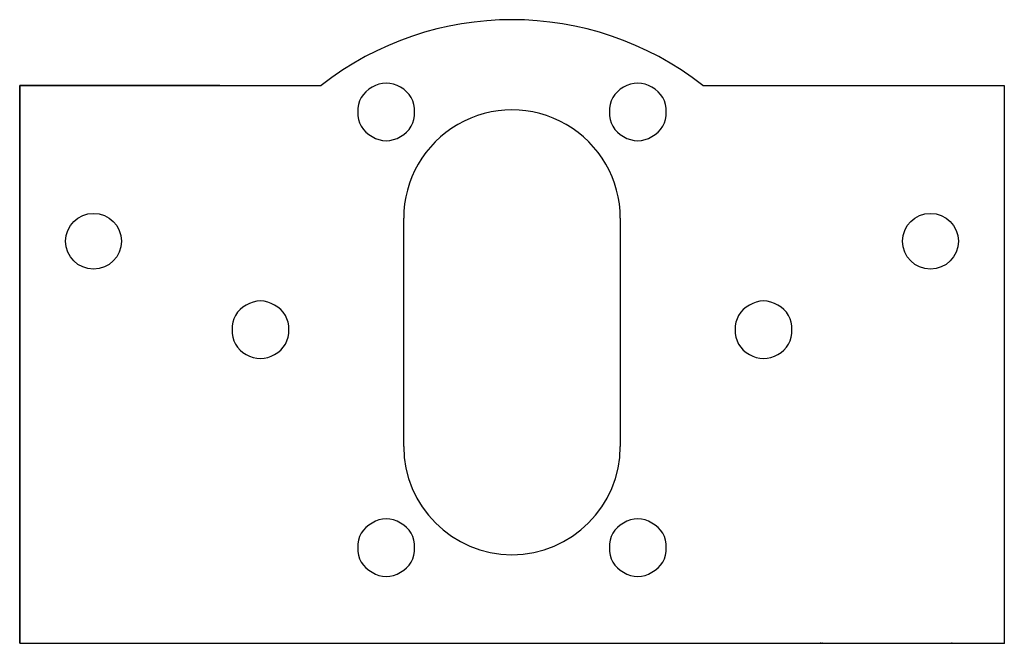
# Model space of a CAD drawing. Header units: centimetres. Extents: x -6 to 0, y 0 to 3.8.
import ezdxf

# ---------------------------------------------------------------- set-up
doc = ezdxf.new("R2010")
doc.units = ezdxf.units.CM
doc.header["$MEASUREMENT"] = 0
for name, color, linetype in [('pololu_motor v2_Sketch1', 7, 'Continuous'), ('pololu_motor v2_Sketch3', 7, 'Continuous'), ('pololu_motor v2_Sketch4', 7, 'Continuous')]:
    doc.layers.add(name, color=color, linetype=linetype)

msp = doc.modelspace()

# ---------------------------------------------------------------- linework, layer by layer
at = {"layer": 'pololu_motor v2_Sketch1'}
for p, q in [((-6, 0, 0.15), (-6, 3.4, 0.15)), ((-6, 3.4, 0.15), (-4.1626, 3.4, 0.15)), ((-6, 3.4, 0.15), (-6, 0, 0.15)), ((-4.78, 3.4, 0.15), (-6, 3.4, 0.15)), ((-1.8374, 3.4, 0.15), (0, 3.4, 0.15)), ((0, 3.4, 0.15), (0, 0, 0.15)), ((-3.66, 1.1999, 0.15), (-3.66, 2.5899, 0.15)), ((-3.66, 1.1999, 0.15), (-3.66, 2.5899, 0.15)), ((-2.34, 2.5899, 0.15), (-2.34, 1.1999, 0.15)), ((-2.34, 2.5899, 0.15), (-2.34, 1.1999, 0.15)), ((-6, 2.1, 0.15), (-6, 0, 0.15)), ((0, 2.1, 0.15), (0, 0, 0.15)), ((-6, 0, 0.15), (-5.55, 0, 0.15)), ((-6, 0, 0.15), (-4.98, 0, 0.15)), ((-6, 0, 0.15), (0, 0, 0.15))]:
    msp.add_line(p, q, dxfattribs=at)
for centre in [(-5.55, 2.45, 0.15), (-0.45, 2.45, 0.15)]:
    msp.add_circle(centre, 0.17, dxfattribs=at)
for centre, radius, start, end in [((-3, 1.9105, 0.15), 1.8895, 52.02759, 127.97241), ((-3, 1.9105, 0.15), 1.8895, 52.02759, 127.97241), ((-3.7799, 3.2458, 0.15), 0.16, 117.22892, 182.77108), ((-3.7799, 3.2458, 0.15), 0.16, 117.22892, 182.77108), ((-3.7665, 3.2535, 0.15), 0.16, 57.22892, 122.77108), ((-3.7665, 3.2535, 0.15), 0.16, 57.22892, 122.77108), ((-3.7531, 3.2458, 0.15), 0.16, 357.22892, 62.77108), ((-3.7531, 3.2458, 0.15), 0.16, 357.22892, 62.77108), ((-2.2469, 3.2458, 0.15), 0.16, 117.22892, 182.77108), ((-2.2469, 3.2458, 0.15), 0.16, 117.22892, 182.77108), ((-2.2335, 3.2535, 0.15), 0.16, 57.22892, 122.77108), ((-2.2335, 3.2535, 0.15), 0.16, 57.22892, 122.77108), ((-2.2201, 3.2458, 0.15), 0.16, 357.22892, 62.77108), ((-2.2201, 3.2458, 0.15), 0.16, 357.22892, 62.77108), ((-3, 2.59, 0.15), 0.66, 359.99509, 180.00491), ((-3, 2.59, 0.15), 0.66, 359.99509, 180.00491), ((-3.7799, 3.2303, 0.15), 0.16, 177.22892, 242.77108), ((-3.7799, 3.2303, 0.15), 0.16, 177.22892, 242.77108), ((-3.7531, 3.2303, 0.15), 0.16, 297.22892, 2.77108), ((-3.7531, 3.2303, 0.15), 0.16, 297.22892, 2.77108), ((-2.2469, 3.2303, 0.15), 0.16, 177.22892, 242.77108), ((-2.2469, 3.2303, 0.15), 0.16, 177.22892, 242.77108), ((-2.2201, 3.2303, 0.15), 0.16, 297.22892, 2.77108), ((-2.2201, 3.2303, 0.15), 0.16, 297.22892, 2.77108), ((-3.7665, 3.2226, 0.15), 0.16, 237.22892, 302.77108), ((-3.7665, 3.2226, 0.15), 0.16, 237.22892, 302.77108), ((-2.2335, 3.2226, 0.15), 0.16, 237.22892, 302.77108), ((-2.2335, 3.2226, 0.15), 0.16, 237.22892, 302.77108), ((-4.5464, 1.9182, 0.15), 0.16, 117.22892, 182.77108), ((-4.5464, 1.9182, 0.15), 0.16, 117.22892, 182.77108), ((-4.533, 1.9259, 0.15), 0.16, 57.22892, 122.77108), ((-4.533, 1.9259, 0.15), 0.16, 57.22892, 122.77108), ((-4.5196, 1.9182, 0.15), 0.16, 357.22892, 62.77108), ((-4.5196, 1.9182, 0.15), 0.16, 357.22892, 62.77108), ((-1.4804, 1.9182, 0.15), 0.16, 117.22892, 182.77108), ((-1.4804, 1.9182, 0.15), 0.16, 117.22892, 182.77108), ((-1.467, 1.9259, 0.15), 0.16, 57.22892, 122.77108), ((-1.467, 1.9259, 0.15), 0.16, 57.22892, 122.77108), ((-1.4536, 1.9182, 0.15), 0.16, 357.22892, 62.77108), ((-1.4536, 1.9182, 0.15), 0.16, 357.22892, 62.77108), ((-4.5464, 1.9027, 0.15), 0.16, 177.22892, 242.77108), ((-4.5464, 1.9027, 0.15), 0.16, 177.22892, 242.77108), ((-4.5196, 1.9027, 0.15), 0.16, 297.22892, 2.77108), ((-4.5196, 1.9027, 0.15), 0.16, 297.22892, 2.77108), ((-1.4804, 1.9027, 0.15), 0.16, 177.22892, 242.77108), ((-1.4804, 1.9027, 0.15), 0.16, 177.22892, 242.77108), ((-1.4536, 1.9027, 0.15), 0.16, 297.22892, 2.77108), ((-1.4536, 1.9027, 0.15), 0.16, 297.22892, 2.77108), ((-4.533, 1.895, 0.15), 0.16, 237.22892, 302.77108), ((-4.533, 1.895, 0.15), 0.16, 237.22892, 302.77108), ((-1.467, 1.895, 0.15), 0.16, 237.22892, 302.77108), ((-1.467, 1.895, 0.15), 0.16, 237.22892, 302.77108), ((-3, 1.2, 0.15), 0.66, 180.00491, 359.99509), ((-3, 1.2, 0.15), 0.66, 180.00491, 359.99509), ((-3.7799, 0.5906, 0.15), 0.16, 117.22892, 182.77108), ((-3.7799, 0.5906, 0.15), 0.16, 117.22892, 182.77108), ((-3.7665, 0.5984, 0.15), 0.16, 57.22892, 122.77108), ((-3.7665, 0.5984, 0.15), 0.16, 57.22892, 122.77108), ((-3.7531, 0.5906, 0.15), 0.16, 357.22892, 62.77108), ((-3.7531, 0.5906, 0.15), 0.16, 357.22892, 62.77108), ((-2.2469, 0.5906, 0.15), 0.16, 117.22892, 182.77108), ((-2.2469, 0.5906, 0.15), 0.16, 117.22892, 182.77108), ((-2.2335, 0.5984, 0.15), 0.16, 57.22892, 122.77108), ((-2.2335, 0.5984, 0.15), 0.16, 57.22892, 122.77108), ((-2.2201, 0.5906, 0.15), 0.16, 357.22892, 62.77108), ((-2.2201, 0.5906, 0.15), 0.16, 357.22892, 62.77108), ((-3.7799, 0.5752, 0.15), 0.16, 177.22892, 242.77108), ((-3.7799, 0.5752, 0.15), 0.16, 177.22892, 242.77108), ((-3.7531, 0.5752, 0.15), 0.16, 297.22892, 2.77108), ((-3.7531, 0.5752, 0.15), 0.16, 297.22892, 2.77108), ((-2.2469, 0.5752, 0.15), 0.16, 177.22892, 242.77108), ((-2.2469, 0.5752, 0.15), 0.16, 177.22892, 242.77108), ((-2.2201, 0.5752, 0.15), 0.16, 297.22892, 2.77108), ((-2.2201, 0.5752, 0.15), 0.16, 297.22892, 2.77108), ((-3.7665, 0.5674, 0.15), 0.16, 237.22892, 302.77108), ((-3.7665, 0.5674, 0.15), 0.16, 237.22892, 302.77108), ((-2.2335, 0.5674, 0.15), 0.16, 237.22892, 302.77108), ((-2.2335, 0.5674, 0.15), 0.16, 237.22892, 302.77108)]:
    msp.add_arc(centre, radius, start, end, dxfattribs=at)
for p in [(-1.12, 0, 0.15), (-1.11, 0, 0.15), (-0.32, 0, 0.15)]:
    msp.add_point(p, dxfattribs=at)
at = {"layer": 'pololu_motor v2_Sketch3'}
msp.add_line((0, 1.2), (0, 1.1237), dxfattribs=at)
msp.add_point((0, 0), dxfattribs=at)
at = {"layer": 'pololu_motor v2_Sketch4'}
msp.add_point((0, 0), dxfattribs=at)

doc.saveas('drawing.dxf')
